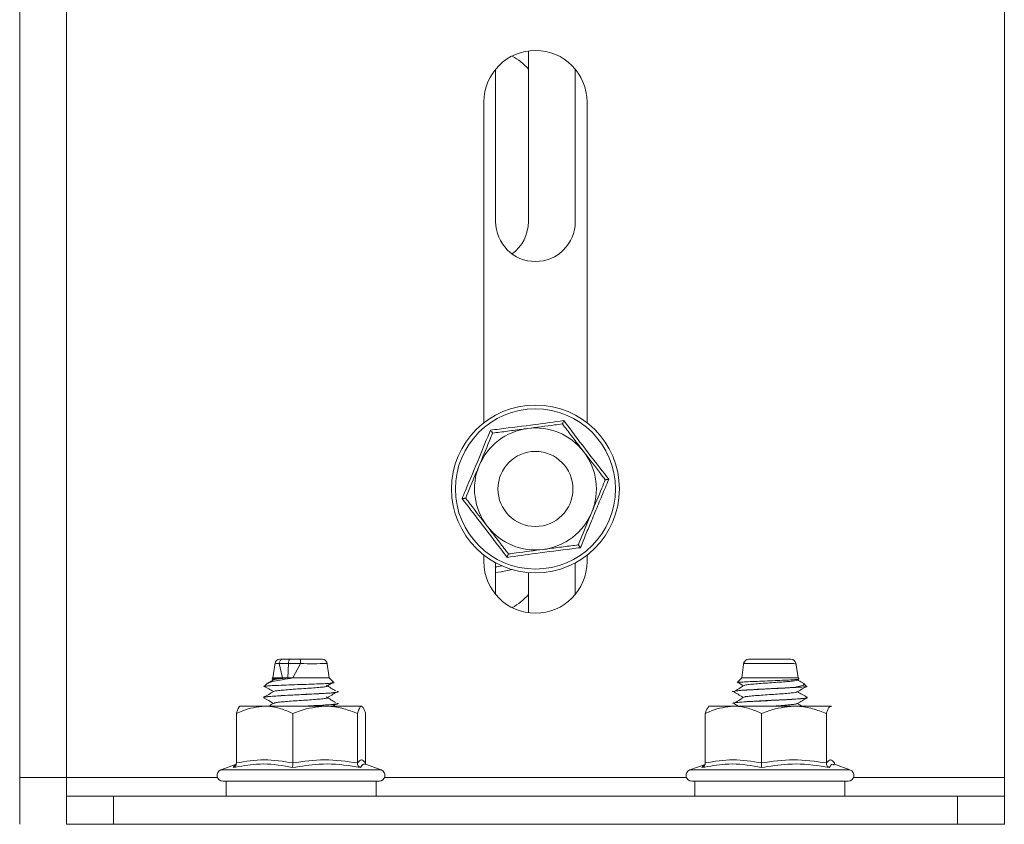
# Model space of a CAD drawing. Header units: millimetres. Extents: x 15 to 1486, y -3131 to -190.
# Tile 56 of 83: x 15 to 120, y -1391 to -1305. Entities that reach past the tile are written whole.
import ezdxf

# ---------------------------------------------------------------- set-up
doc = ezdxf.new("R2010")
doc.units = ezdxf.units.MM

msp = doc.modelspace()

# ---------------------------------------------------------------- linework, layer by layer
at = {"color": 7, "linetype": 'Continuous', "lineweight": 15}
for p, q in [((15.45, -1385.68), (15.45, -1295.68)), ((20.45, -1385.68), (20.45, -1295.68)), ((120.45, -1385.68), (120.45, -1295.68)), ((69.7, -1308.23), (69.7, -1326.43)), ((66.2, -1310.19), (66.2, -1326.43)), ((74.7, -1326.43), (74.7, -1310.19)), ((64.95, -1313.68), (64.95, -1347.87)), ((75.95, -1347.87), (75.95, -1313.68)), ((64.95, -1361.99), (64.95, -1362.68)), ((66.2, -1362.81), (66.2, -1366.17)), ((74.7, -1366.17), (74.7, -1362.81)), ((75.95, -1362.68), (75.95, -1361.99)), ((69.7, -1363.85), (69.7, -1368.13)), ((48.45, -1375.08), (48.21, -1373.36)), ((92.68, -1373.36), (92.45, -1375.08)), ((42.69, -1373.47), (42.45, -1375.08)), ((43.46, -1375.08), (43.11, -1373.55)), ((43.11, -1373.55), (43.11, -1373.55)), ((44.03, -1375.08), (44.1, -1373.54)), ((44.1, -1373.54), (44.1, -1373.54)), ((45.4, -1373.55), (44.59, -1375.08)), ((45.41, -1373.55), (45.4, -1373.55)), ((98.45, -1375.08), (98.2, -1373.47)), ((42.45, -1375.08), (42.36, -1375.17)), ((42.36, -1375.21), (42.5, -1375.29)), ((43.46, -1375.08), (42.45, -1375.08)), ((48.45, -1375.08), (44.59, -1375.08)), ((48.95, -1375.58), (48.45, -1375.08)), ((92.45, -1375.08), (91.95, -1375.58)), ((98.45, -1375.08), (92.45, -1375.08)), ((98.36, -1375.31), (98.53, -1375.21)), ((98.53, -1375.17), (98.45, -1375.08)), ((41.87, -1375.65), (41.57, -1375.95)), ((48.32, -1375.88), (48.83, -1375.58)), ((49.45, -1376.55), (49.45, -1376.54)), ((91.45, -1376.54), (91.45, -1376.55)), ((92.07, -1375.58), (92.57, -1375.88)), ((98.24, -1376.08), (98.09, -1376.08)), ((99.32, -1375.95), (99.02, -1375.65)), ((41.45, -1377.16), (41.45, -1377.17)), ((99.45, -1377.17), (99.45, -1377.16)), ((38.95, -1378.08), (38.9, -1378.12)), ((41.56, -1378.08), (38.95, -1378.08)), ((48.02, -1378.08), (41.56, -1378.08)), ((51.9, -1378.08), (48.02, -1378.08)), ((49.45, -1377.8), (49.45, -1377.79)), ((88.95, -1378.08), (88.9, -1378.12)), ((91.56, -1378.08), (88.95, -1378.08)), ((91.45, -1377.79), (91.45, -1377.8)), ((98.02, -1378.08), (91.56, -1378.08)), ((101.9, -1378.08), (98.02, -1378.08)), ((101.99, -1378.12), (101.95, -1378.08)), ((38.55, -1384.14), (38.55, -1378.88)), ((44.57, -1384.14), (44.57, -1378.88)), ((51.47, -1384.14), (51.47, -1378.88)), ((52.34, -1384.14), (52.34, -1378.88)), ((88.55, -1384.14), (88.55, -1378.88)), ((94.57, -1384.14), (94.57, -1378.88)), ((101.47, -1384.14), (101.47, -1378.88)), ((38.55, -1384.28), (36.9, -1384.88)), ((53.99, -1384.88), (52.32, -1384.27)), ((52.36, -1384.29), (52.34, -1384.14)), ((88.53, -1384.29), (86.9, -1384.88)), ((102.34, -1384.14), (102.37, -1384.3)), ((103.99, -1384.88), (102.35, -1384.28)), ((15.45, -1390.68), (15.45, -1385.68)), ((20.45, -1387.68), (20.45, -1385.68)), ((120.45, -1387.68), (120.45, -1385.68)), ((37.12, -1386.08), (53.78, -1386.08)), ((37.45, -1386.08), (37.45, -1387.68)), ((53.45, -1387.68), (53.45, -1386.08)), ((87.12, -1386.08), (103.72, -1386.08)), ((87.45, -1386.08), (87.45, -1387.68)), ((103.45, -1387.68), (103.45, -1386.08)), ((103.72, -1386.08), (103.78, -1386.08)), ((20.45, -1390.68), (20.45, -1387.68)), ((20.45, -1387.68), (25.45, -1387.68)), ((25.45, -1387.68), (25.45, -1390.68)), ((115.45, -1387.68), (25.45, -1387.68)), ((115.45, -1390.68), (115.45, -1387.68)), ((115.45, -1387.68), (120.45, -1387.68)), ((120.45, -1387.68), (120.45, -1390.68)), ((25.45, -1390.68), (20.45, -1390.68)), ((115.45, -1390.68), (25.45, -1390.68)), ((120.45, -1390.68), (115.45, -1390.68))]:
    msp.add_line(p, q, dxfattribs=at)
at = {"color": 8, "linetype": 'Continuous', "lineweight": 15}
for p, q in [((36.9, -1384.88), (53.99, -1384.88)), ((86.9, -1384.88), (103.93, -1384.88)), ((103.93, -1384.88), (103.99, -1384.88)), ((15.45, -1385.68), (20.45, -1385.68)), ((36.54, -1385.68), (20.45, -1385.68)), ((86.54, -1385.68), (54.36, -1385.68)), ((120.45, -1385.68), (104.36, -1385.68))]:
    msp.add_line(p, q, dxfattribs=at)
at = {"color": 8, "linetype": 'Continuous', "lineweight": 15, "flags": 128}
msp.add_lwpolyline([(66.88, -1363.14), (66.32, -1363.22), (66.2, -1363.23)], dxfattribs=at)
at = {"color": 7, "linetype": 'Continuous', "lineweight": 15, "flags": 128}
msp.add_lwpolyline([(66.2, -1363.85), (66.8, -1363.78), (67.95, -1363.52)], dxfattribs=at)
at = {"color": 7, "linetype": 'Continuous', "lineweight": 15}
for radius in [8.95, 8.54, 4]:
    msp.add_circle((70.45, -1354.93), radius, dxfattribs=at)
for centre, radius, start, end in [((70.45, -1313.68), 5.5, 0, 180), ((65.45, -1313.68), 5.5, 39.4006, 62.9643), ((70.45, -1326.43), 4.25, 180, 0), ((65.45, -1326.43), 4.25, 306.0319, 360), ((70.45, -1354.93), 6.5, 97.4773, 157.4773), ((70.45, -1354.93), 6.5, 37.4773, 97.4773), ((70.45, -1354.93), 6.5, 337.4773, 37.4773), ((70.45, -1354.93), 6.5, 157.4773, 217.4773), ((70.45, -1354.93), 6.5, 277.4773, 337.4773), ((70.45, -1354.93), 6.5, 217.4773, 277.4773), ((70.45, -1362.68), 5.5, 180, 0), ((65.45, -1362.68), 5.5, 297.0357, 320.5994), ((43.19, -1373.58), 0.5, 89.9891, 176.568), ((47.73, -1373.58), 0.5, 5.7815, 90.0266), ((93.17, -1373.58), 0.5, 89.9734, 173.937), ((97.7, -1373.58), 0.5, 3.2309, 90.0109), ((37.12, -1385.46), 0.619, 110, 270), ((53.78, -1385.46), 0.619, 270, 70), ((87.12, -1385.46), 0.619, 110, 270), ((103.78, -1385.46), 0.619, 270, 70)]:
    msp.add_arc(centre, radius, start, end, dxfattribs=at)
at = {"color": 8, "linetype": 'Continuous', "lineweight": 15}
msp.add_arc((46.55, -1307.76), 65.8, 269.0023, 271.4218, dxfattribs=at)
at = {"color": 7, "linetype": 'Continuous', "lineweight": 15}
for points, knots in [([(65.64, -1348.66), (65.96, -1348.63), (67.53, -1348.43), (70.17, -1348.1), (72.45, -1347.78), (73.47, -1347.64)], [0, 0, 0, 0, 0.120964, 0.606826, 1, 1, 1, 1]), ([(69.6, -1348.49), (70.58, -1348.36), (71.86, -1348.19), (73.05, -1348.03), (73.32, -1348)], [0, 0, 0, 0, 0.769007, 1, 1, 1, 1]), ([(73.32, -1348), (73.32, -1347.99), (73.33, -1347.98), (73.36, -1347.9), (73.41, -1347.79), (73.45, -1347.69), (73.47, -1347.64), (73.47, -1347.64)], [0, 0, 0, 0, 0.236168, 0.471367, 0.732415, 0.993147, 1, 1, 1, 1]), ([(73.32, -1348), (73.64, -1348.41), (74.29, -1349.26), (75.07, -1350.28), (75.51, -1350.85), (75.61, -1350.98)], [0, 0, 0, 0, 0.434794, 0.879848, 1, 1, 1, 1]), ([(73.47, -1347.64), (73.66, -1347.89), (74.61, -1349.15), (76.22, -1351.28), (77.64, -1353.09), (78.28, -1353.9)], [0, 0, 0, 0, 0.120964, 0.606826, 1, 1, 1, 1]), ([(62.62, -1355.96), (62.74, -1355.67), (63.36, -1354.21), (64.39, -1351.75), (65.26, -1349.62), (65.64, -1348.66)], [0, 0, 0, 0, 0.120964, 0.606826, 1, 1, 1, 1]), ([(65.88, -1348.97), (65.76, -1349.27), (65.3, -1350.38), (64.81, -1351.57), (64.44, -1352.44)], [0, 0, 0, 0, 0.263898, 1, 1, 1, 1]), ([(65.88, -1348.97), (65.88, -1348.97), (65.87, -1348.96), (65.82, -1348.89), (65.74, -1348.79), (65.68, -1348.71), (65.64, -1348.67), (65.64, -1348.66)], [0, 0, 0, 0, 0.236168, 0.471367, 0.732415, 0.993147, 1, 1, 1, 1]), ([(65.88, -1348.97), (66.4, -1348.91), (67.46, -1348.77), (68.73, -1348.6), (69.45, -1348.51), (69.6, -1348.49)], [0, 0, 0, 0, 0.4347938, 0.8798477, 1, 1, 1, 1]), ([(75.61, -1350.98), (76.21, -1351.76), (76.99, -1352.78), (77.72, -1353.73), (77.89, -1353.95)], [0, 0, 0, 0, 0.769007, 1, 1, 1, 1]), ([(64.44, -1352.44), (64.38, -1352.59), (63.92, -1353.69), (63.44, -1354.86), (63.04, -1355.83), (63.01, -1355.91)], [0, 0, 0, 0, 0.127944, 0.927356, 1, 1, 1, 1]), ([(78.28, -1353.9), (78.15, -1354.19), (77.78, -1355.06), (77.16, -1356.54), (76.47, -1358.21), (75.83, -1359.77), (75.44, -1360.72), (75.25, -1361.2)], [0, 0, 0, 0, 0.120864, 0.362778, 0.606919, 0.802959, 1, 1, 1, 1]), ([(77.89, -1353.95), (77.77, -1354.25), (77.31, -1355.36), (76.81, -1356.54), (76.45, -1357.42)], [0, 0, 0, 0, 0.2638982, 1, 1, 1, 1]), ([(78.28, -1353.9), (78.27, -1353.9), (78.22, -1353.91), (78.11, -1353.92), (77.99, -1353.94), (77.91, -1353.95), (77.89, -1353.95), (77.89, -1353.95)], [0, 0, 0, 0, 0.006853, 0.267585, 0.528633, 0.763832, 1, 1, 1, 1]), ([(63.01, -1355.91), (63, -1355.91), (62.99, -1355.91), (62.9, -1355.92), (62.78, -1355.94), (62.68, -1355.95), (62.62, -1355.96), (62.62, -1355.96)], [0, 0, 0, 0, 0.236168, 0.471367, 0.732415, 0.993147, 1, 1, 1, 1]), ([(67.42, -1362.22), (67.23, -1361.97), (66.28, -1360.71), (64.67, -1358.59), (63.25, -1356.77), (62.62, -1355.96)], [0, 0, 0, 0, 0.120964, 0.606826, 1, 1, 1, 1]), ([(65.29, -1358.89), (64.69, -1358.1), (63.9, -1357.08), (63.17, -1356.13), (63.01, -1355.91)], [0, 0, 0, 0, 0.7690072, 1, 1, 1, 1]), ([(76.45, -1357.42), (76.39, -1357.57), (75.93, -1358.67), (75.45, -1359.84), (75.05, -1360.81), (75.01, -1360.89)], [0, 0, 0, 0, 0.127944, 0.927356, 1, 1, 1, 1]), ([(67.57, -1361.86), (67.25, -1361.45), (66.6, -1360.6), (65.82, -1359.58), (65.38, -1359.01), (65.29, -1358.89)], [0, 0, 0, 0, 0.4347938, 0.8798477, 1, 1, 1, 1]), ([(75.25, -1361.2), (74.94, -1361.23), (73.37, -1361.43), (70.72, -1361.76), (68.44, -1362.08), (67.42, -1362.22)], [0, 0, 0, 0, 0.120964, 0.606826, 1, 1, 1, 1]), ([(71.29, -1361.38), (70.31, -1361.5), (69.04, -1361.67), (67.85, -1361.83), (67.57, -1361.86)], [0, 0, 0, 0, 0.769007, 1, 1, 1, 1]), ([(75.01, -1360.89), (74.49, -1360.96), (73.44, -1361.09), (72.17, -1361.26), (71.45, -1361.36), (71.29, -1361.38)], [0, 0, 0, 0, 0.4347938, 0.8798477, 1, 1, 1, 1]), ([(75.25, -1361.2), (75.25, -1361.2), (75.22, -1361.15), (75.15, -1361.07), (75.08, -1360.97), (75.02, -1360.9), (75.02, -1360.89), (75.01, -1360.89)], [0, 0, 0, 0, 0.006853, 0.267585, 0.528633, 0.763832, 1, 1, 1, 1]), ([(67.42, -1362.22), (67.42, -1362.22), (67.44, -1362.17), (67.49, -1362.07), (67.53, -1361.96), (67.57, -1361.88), (67.57, -1361.87), (67.57, -1361.86)], [0, 0, 0, 0, 0.006853, 0.267585, 0.528633, 0.763832, 1, 1, 1, 1]), ([(43.11, -1373.55), (43.12, -1373.49), (43.14, -1373.38), (43.22, -1373.24), (43.33, -1373.13), (43.44, -1373.09), (43.51, -1373.08), (43.53, -1373.08), (43.54, -1373.08)], [0, 0, 0, 0, 0.224081, 0.448163, 0.672252, 0.896356, 0.961106, 1, 1, 1, 1]), ([(43.25, -1373.08), (43.25, -1373.08), (43.27, -1373.08), (43.43, -1373.08), (43.54, -1373.08)], [0, 0, 0, 0, 0.280998, 1, 1, 1, 1]), ([(43.54, -1373.08), (43.62, -1373.08), (43.77, -1373.08), (44.03, -1373.08), (44.22, -1373.08), (44.32, -1373.08), (44.34, -1373.08)], [0, 0, 0, 0, 0.401298, 0.674876, 0.948413, 1, 1, 1, 1]), ([(44.34, -1373.08), (44.33, -1373.08), (44.32, -1373.08), (44.29, -1373.09), (44.23, -1373.13), (44.16, -1373.23), (44.11, -1373.37), (44.1, -1373.48), (44.1, -1373.54)], [0, 0, 0, 0, 0.038783, 0.090414, 0.317828, 0.545224, 0.772612, 1, 1, 1, 1]), ([(44.34, -1373.08), (44.42, -1373.08), (44.62, -1373.08), (44.95, -1373.08), (45.22, -1373.08), (45.37, -1373.08), (45.4, -1373.08)], [0, 0, 0, 0, 0.261201, 0.600248, 0.914316, 1, 1, 1, 1]), ([(45.4, -1373.55), (45.4, -1373.49), (45.4, -1373.38), (45.4, -1373.24), (45.4, -1373.13), (45.4, -1373.09), (45.4, -1373.08), (45.4, -1373.08), (45.4, -1373.08)], [0, 0, 0, 0, 0.224163, 0.448327, 0.672497, 0.896683, 0.960779, 1, 1, 1, 1]), ([(45.4, -1373.08), (45.55, -1373.08), (45.96, -1373.08), (46.48, -1373.08), (47.01, -1373.08), (47.43, -1373.08), (47.71, -1373.08), (47.7, -1373.08), (47.69, -1373.08)], [0, 0, 0, 0, 0.1247517, 0.3393972, 0.4455434, 0.6601237, 0.875661, 1, 1, 1, 1]), ([(93.2, -1373.08), (93.19, -1373.08), (93.17, -1373.08), (93.4, -1373.08), (93.82, -1373.08), (94.38, -1373.08), (95.03, -1373.08), (95.8, -1373.08), (96.52, -1373.08), (97.14, -1373.08), (97.54, -1373.08), (97.73, -1373.08), (97.69, -1373.08), (97.68, -1373.08)], [0, 0, 0, 0, 0.045992, 0.154081, 0.260684, 0.335074, 0.441137, 0.54721, 0.653188, 0.760069, 0.868475, 0.978213, 1, 1, 1, 1]), ([(44.1, -1373.54), (44.1, -1373.54), (44.08, -1373.54), (43.95, -1373.53), (43.72, -1373.53), (43.4, -1373.54), (43.21, -1373.55), (43.11, -1373.55), (43.11, -1373.55)], [0, 0, 0, 0, 0.000044, 0.046811, 0.322942, 0.600138, 0.999956, 1, 1, 1, 1]), ([(43.11, -1373.55), (43.11, -1373.55), (43.11, -1373.55), (43.11, -1373.55), (43.11, -1373.55)], [0, 0, 0, 0, 0.688281, 1, 1, 1, 1]), ([(45.4, -1373.55), (45.4, -1373.55), (45.37, -1373.55), (45.19, -1373.54), (44.85, -1373.54), (44.45, -1373.53), (44.2, -1373.53), (44.1, -1373.54), (44.1, -1373.54)], [0, 0, 0, 0, 0.0000441, 0.0804828, 0.3984266, 0.7415974, 0.9999559, 1, 1, 1, 1]), ([(45.4, -1373.55), (45.4, -1373.55), (45.4, -1373.55), (45.4, -1373.55), (45.4, -1373.55)], [0, 0, 0, 0, 0.689924, 1, 1, 1, 1]), ([(41.9, -1375.68), (41.92, -1375.65), (41.98, -1375.57), (42.53, -1375.43), (43.43, -1375.26), (44.2, -1375.14), (44.59, -1375.08)], [0, 0, 0, 0, 0.157537, 0.448185, 0.714699, 1, 1, 1, 1]), ([(42.55, -1375.26), (42.37, -1375.37), (42.17, -1375.48), (41.97, -1375.6), (41.95, -1375.61)], [0, 0, 0, 0, 0.9051104, 1, 1, 1, 1]), ([(43.46, -1375.08), (43.22, -1375.1), (42.73, -1375.12), (42.36, -1375.16), (42.36, -1375.19), (42.37, -1375.2)], [0, 0, 0, 0, 0.352649, 0.705279, 1, 1, 1, 1]), ([(44.03, -1375.08), (43.78, -1375.1), (43.29, -1375.14), (42.81, -1375.2), (42.56, -1375.24), (42.56, -1375.26), (42.56, -1375.27)], [0, 0, 0, 0, 0.321463, 0.649849, 0.970962, 1, 1, 1, 1]), ([(43.46, -1375.08), (43.55, -1375.08), (43.68, -1375.08), (43.88, -1375.08), (43.98, -1375.08), (44.03, -1375.08)], [0, 0, 0, 0, 0.4969824, 0.7481073, 1, 1, 1, 1]), ([(44.03, -1375.08), (44.12, -1375.08), (44.25, -1375.08), (44.44, -1375.08), (44.54, -1375.08), (44.59, -1375.08)], [0, 0, 0, 0, 0.497083, 0.748183, 1, 1, 1, 1]), ([(98.51, -1375.19), (98.53, -1375.19), (98.58, -1375.21), (98.29, -1375.25), (97.68, -1375.29), (96.79, -1375.33), (95.73, -1375.37), (94.61, -1375.42), (93.55, -1375.46), (92.7, -1375.5), (92.18, -1375.54), (92.1, -1375.55), (92.08, -1375.56)], [0, 0, 0, 0, 0.050038, 0.158463, 0.266813, 0.378205, 0.490035, 0.603556, 0.718841, 0.83454, 0.953259, 1, 1, 1, 1]), ([(98.34, -1375.31), (98.34, -1375.32), (98.35, -1375.34), (98.11, -1375.38), (97.62, -1375.44), (96.91, -1375.5), (96.07, -1375.56), (95.18, -1375.62), (94.31, -1375.68), (93.55, -1375.74), (93.02, -1375.79), (92.85, -1375.83), (92.79, -1375.84)], [0, 0, 0, 0, 0.015322, 0.13113, 0.245128, 0.361656, 0.476009, 0.591369, 0.707599, 0.82139, 0.937758, 1, 1, 1, 1]), ([(98.94, -1375.61), (98.92, -1375.6), (98.74, -1375.49), (98.56, -1375.39), (98.39, -1375.29)], [0, 0, 0, 0, 0.1028097, 1, 1, 1, 1]), ([(41.5, -1377.19), (41.48, -1377.18), (41.38, -1377.16), (41.57, -1377.12), (42.01, -1377.06), (42.77, -1377), (43.79, -1376.94), (44.86, -1376.89), (46.01, -1376.83), (47.15, -1376.77), (48.16, -1376.71), (48.89, -1376.66), (49.36, -1376.6), (49.4, -1376.57), (49.43, -1376.55)], [0, 0, 0, 0, 0.023751, 0.111212, 0.187367, 0.299834, 0.375415, 0.466981, 0.556012, 0.640485, 0.74208, 0.831753, 0.912201, 1, 1, 1, 1]), ([(49.32, -1376.54), (49.36, -1376.55), (49.45, -1376.59), (48.74, -1376.66), (47.45, -1376.75), (45.66, -1376.84), (43.69, -1376.94), (42.16, -1377.04), (41.41, -1377.1), (41.5, -1377.14), (41.51, -1377.14)], [0, 0, 0, 0, 0.0676531, 0.2083139, 0.3508776, 0.4912123, 0.6586457, 0.8244064, 0.9861869, 1, 1, 1, 1]), ([(41.46, -1375.94), (41.64, -1376.04), (41.99, -1376.24), (42.33, -1376.44), (42.5, -1376.54)], [0, 0, 0, 0, 0.517951, 1, 1, 1, 1]), ([(42.55, -1376.51), (42.37, -1376.62), (42.01, -1376.83), (41.65, -1377.04), (41.47, -1377.14)], [0, 0, 0, 0, 0.499663, 1, 1, 1, 1]), ([(48.95, -1375.58), (48.95, -1375.58), (49.03, -1375.6), (48.82, -1375.63), (48.31, -1375.67), (47.42, -1375.71), (46.3, -1375.75), (45.05, -1375.79), (43.83, -1375.84), (42.75, -1375.88), (41.96, -1375.92), (41.55, -1375.96), (41.58, -1375.98), (41.6, -1375.99)], [0, 0, 0, 0, 0.0024377, 0.101365, 0.2008974, 0.3015752, 0.4039195, 0.5063886, 0.6115304, 0.7166302, 0.8237325, 0.9316606, 1, 1, 1, 1]), ([(48.3, -1375.88), (48.33, -1375.89), (48.42, -1375.93), (48.24, -1375.99), (47.83, -1376.04), (47.19, -1376.11), (46.39, -1376.17), (45.51, -1376.22), (44.62, -1376.29), (43.8, -1376.35), (43.14, -1376.41), (42.69, -1376.46), (42.6, -1376.5), (42.56, -1376.52)], [0, 0, 0, 0, 0.069664, 0.165248, 0.258691, 0.353908, 0.448838, 0.542467, 0.638104, 0.731839, 0.826634, 0.921946, 1, 1, 1, 1]), ([(49.14, -1376.46), (48.97, -1376.36), (48.63, -1376.15), (48.3, -1375.94), (48.13, -1375.84)], [0, 0, 0, 0, 0.500051, 1, 1, 1, 1]), ([(48.32, -1377.13), (48.5, -1377.03), (48.85, -1376.82), (49.19, -1376.61), (49.37, -1376.51)], [0, 0, 0, 0, 0.499951, 1, 1, 1, 1]), ([(91.47, -1376.55), (91.46, -1376.54), (91.4, -1376.52), (91.63, -1376.48), (92.13, -1376.42), (92.93, -1376.37), (93.97, -1376.31), (95.13, -1376.25), (96.3, -1376.19), (97.36, -1376.14), (97.93, -1376.1), (98.24, -1376.08)], [0, 0, 0, 0, 0.0163641, 0.1387836, 0.2606087, 0.3907049, 0.5023562, 0.6421795, 0.7656462, 0.8741059, 1, 1, 1, 1]), ([(91.53, -1376.51), (91.7, -1376.61), (92.05, -1376.82), (92.4, -1377.03), (92.57, -1377.13)], [0, 0, 0, 0, 0.500049, 1, 1, 1, 1]), ([(92.76, -1375.84), (92.59, -1375.94), (92.26, -1376.15), (91.92, -1376.36), (91.76, -1376.46)], [0, 0, 0, 0, 0.499949, 1, 1, 1, 1]), ([(98.09, -1376.08), (97.88, -1376.09), (97.23, -1376.14), (95.83, -1376.2), (94.11, -1376.29), (92.57, -1376.37), (92.07, -1376.43), (91.83, -1376.46)], [0, 0, 0, 0, 0.105472, 0.330374, 0.559052, 0.783812, 1, 1, 1, 1]), ([(98.09, -1376.08), (98.35, -1376.03), (98.88, -1375.92), (99.15, -1375.79), (99.03, -1375.7), (98.99, -1375.68)], [0, 0, 0, 0, 0.4091579, 0.8262009, 1, 1, 1, 1]), ([(99.29, -1375.98), (99.31, -1375.99), (99.34, -1376.01), (98.96, -1376.04), (98.46, -1376.07), (98.24, -1376.08)], [0, 0, 0, 0, 0.247381, 0.665465, 1, 1, 1, 1]), ([(98.36, -1376.56), (98.54, -1376.46), (98.9, -1376.25), (99.26, -1376.04), (99.44, -1375.94)], [0, 0, 0, 0, 0.499672, 1, 1, 1, 1]), ([(99.43, -1377.14), (99.25, -1377.04), (98.9, -1376.84), (98.56, -1376.64), (98.39, -1376.54)], [0, 0, 0, 0, 0.52256, 1, 1, 1, 1]), ([(41.46, -1377.19), (41.64, -1377.29), (41.99, -1377.49), (42.33, -1377.69), (42.5, -1377.79)], [0, 0, 0, 0, 0.5179508, 1, 1, 1, 1]), ([(48.32, -1377.13), (48.35, -1377.15), (48.41, -1377.19), (48.16, -1377.25), (47.67, -1377.31), (46.99, -1377.37), (46.16, -1377.43), (45.26, -1377.49), (44.39, -1377.55), (43.6, -1377.61), (43, -1377.67), (42.64, -1377.72), (42.59, -1377.76), (42.58, -1377.77)], [0, 0, 0, 0, 0.094872, 0.190265, 0.28386, 0.379602, 0.47387, 0.568413, 0.664079, 0.757622, 0.853156, 0.948008, 1, 1, 1, 1]), ([(49.14, -1377.71), (48.97, -1377.61), (48.63, -1377.4), (48.3, -1377.19), (48.13, -1377.09)], [0, 0, 0, 0, 0.500051, 1, 1, 1, 1]), ([(91.48, -1377.8), (91.48, -1377.78), (91.49, -1377.76), (91.61, -1377.74), (91.66, -1377.73), (91.68, -1377.73), (91.68, -1377.73), (91.68, -1377.73), (91.68, -1377.73), (91.68, -1377.73), (91.68, -1377.73), (91.68, -1377.73), (91.68, -1377.73), (91.68, -1377.73), (91.68, -1377.73), (91.69, -1377.73), (91.73, -1377.72), (91.97, -1377.69), (92.57, -1377.64), (93.54, -1377.58), (94.63, -1377.53), (95.76, -1377.47), (96.7, -1377.42), (97.38, -1377.39), (98.08, -1377.34), (98.67, -1377.3), (99.02, -1377.27), (99.34, -1377.23), (99.4, -1377.2), (99.45, -1377.17)], [0, 0, 0, 0, 0.072203, 0.0950263, 0.1064395, 0.109293, 0.1096496, 0.1097388, 0.1097611, 0.1097722, 0.1097741, 0.1097753, 0.1097852, 0.109825, 0.1099885, 0.1103355, 0.1119904, 0.1406014, 0.2600511, 0.349388, 0.4216794, 0.5367252, 0.6141999, 0.6508927, 0.7131923, 0.8129619, 0.8558881, 0.8838621, 1, 1, 1, 1]), ([(92.76, -1377.09), (92.59, -1377.19), (92.26, -1377.4), (91.92, -1377.61), (91.76, -1377.71)], [0, 0, 0, 0, 0.499949, 1, 1, 1, 1]), ([(99.35, -1377.16), (99.34, -1377.19), (99.32, -1377.24), (98.41, -1377.31), (97.22, -1377.39), (95.83, -1377.45), (94.11, -1377.54), (92.57, -1377.62), (92.07, -1377.68), (91.83, -1377.71)], [0, 0, 0, 0, 0.130048, 0.3088321, 0.3817308, 0.5371758, 0.6952308, 0.8505777, 1, 1, 1, 1]), ([(98.32, -1376.56), (98.32, -1376.57), (98.3, -1376.6), (98, -1376.65), (97.45, -1376.71), (96.7, -1376.77), (95.83, -1376.83), (94.94, -1376.89), (94.08, -1376.95), (93.37, -1377.01), (92.92, -1377.06), (92.81, -1377.08), (92.79, -1377.09)], [0, 0, 0, 0, 0.047698, 0.162563, 0.277397, 0.393837, 0.507666, 0.623801, 0.739347, 0.853557, 0.970105, 1, 1, 1, 1]), ([(98.36, -1377.81), (98.54, -1377.71), (98.9, -1377.5), (99.26, -1377.29), (99.44, -1377.19)], [0, 0, 0, 0, 0.499672, 1, 1, 1, 1]), ([(41.56, -1378.08), (40.77, -1378.18), (39.74, -1378.31), (38.78, -1378.77), (38.55, -1378.88)], [0, 0, 0, 0, 0.769007, 1, 1, 1, 1]), ([(38.99, -1378.08), (38.97, -1378.08), (38.83, -1378.11), (38.69, -1378.44), (38.56, -1378.85), (38.55, -1378.88)], [0, 0, 0, 0, 0.127944, 0.9273558, 1, 1, 1, 1]), ([(44.57, -1378.88), (44.15, -1378.69), (43.3, -1378.3), (42.27, -1378.1), (41.69, -1378.08), (41.56, -1378.08)], [0, 0, 0, 0, 0.434794, 0.879848, 1, 1, 1, 1]), ([(42.55, -1377.76), (42.37, -1377.87), (42.19, -1377.97), (42, -1378.08), (42, -1378.08)], [0, 0, 0, 0, 0.993102, 1, 1, 1, 1]), ([(48.02, -1378.08), (47.11, -1378.18), (45.93, -1378.31), (44.83, -1378.77), (44.57, -1378.88)], [0, 0, 0, 0, 0.769007, 1, 1, 1, 1]), ([(49.32, -1377.79), (49.36, -1377.8), (49.45, -1377.84), (48.73, -1377.91), (47.47, -1378), (46.36, -1378.05), (45.81, -1378.08)], [0, 0, 0, 0, 0.139075, 0.428233, 0.721302, 1, 1, 1, 1]), ([(46.02, -1378.08), (46.28, -1378.07), (46.84, -1378.04), (47.77, -1377.99), (48.59, -1377.93), (49.08, -1377.89), (49.33, -1377.85), (49.46, -1377.82), (49.42, -1377.8), (49.41, -1377.8)], [0, 0, 0, 0, 0.1379855, 0.2961073, 0.5494062, 0.7139939, 0.7983209, 0.9445407, 1, 1, 1, 1]), ([(51.47, -1378.88), (50.98, -1378.69), (50, -1378.3), (48.83, -1378.1), (48.16, -1378.08), (48.02, -1378.08)], [0, 0, 0, 0, 0.434794, 0.879848, 1, 1, 1, 1]), ([(48.83, -1378.08), (48.83, -1378.08), (49.01, -1377.97), (49.19, -1377.86), (49.37, -1377.76)], [0, 0, 0, 0, 0.037364, 1, 1, 1, 1]), ([(51.9, -1378.08), (51.88, -1378.08), (51.75, -1378.11), (51.6, -1378.44), (51.48, -1378.85), (51.47, -1378.88)], [0, 0, 0, 0, 0.127944, 0.927356, 1, 1, 1, 1]), ([(52.34, -1378.88), (52.3, -1378.76), (52.16, -1378.3), (52.01, -1378.17), (51.9, -1378.08)], [0, 0, 0, 0, 0.263898, 1, 1, 1, 1]), ([(91.56, -1378.08), (90.77, -1378.18), (89.74, -1378.31), (88.78, -1378.77), (88.55, -1378.88)], [0, 0, 0, 0, 0.769007, 1, 1, 1, 1]), ([(88.55, -1378.88), (88.59, -1378.76), (88.7, -1378.38), (88.82, -1378.27), (88.91, -1378.2)], [0, 0, 0, 0, 0.327497, 1, 1, 1, 1]), ([(91.53, -1377.76), (91.7, -1377.86), (91.88, -1377.97), (92.06, -1378.08), (92.07, -1378.08)], [0, 0, 0, 0, 0.962636, 1, 1, 1, 1]), ([(94.57, -1378.88), (94.15, -1378.69), (93.3, -1378.3), (92.27, -1378.1), (91.69, -1378.08), (91.56, -1378.08)], [0, 0, 0, 0, 0.434794, 0.879848, 1, 1, 1, 1]), ([(98.02, -1378.08), (97.11, -1378.18), (95.93, -1378.31), (94.83, -1378.77), (94.57, -1378.88)], [0, 0, 0, 0, 0.7690072, 1, 1, 1, 1]), ([(98.33, -1377.81), (98.31, -1377.83), (98.26, -1377.86), (97.87, -1377.91), (97.26, -1377.97), (96.53, -1378.03), (96.01, -1378.07), (95.79, -1378.08)], [0, 0, 0, 0, 0.155992, 0.378036, 0.603536, 0.829328, 1, 1, 1, 1]), ([(101.47, -1378.88), (100.98, -1378.69), (100, -1378.3), (98.83, -1378.1), (98.16, -1378.08), (98.02, -1378.08)], [0, 0, 0, 0, 0.434794, 0.879848, 1, 1, 1, 1]), ([(98.89, -1378.08), (98.89, -1378.08), (98.72, -1377.98), (98.56, -1377.89), (98.39, -1377.79)], [0, 0, 0, 0, 0.007535, 1, 1, 1, 1]), ([(101.47, -1378.88), (101.5, -1378.76), (101.64, -1378.3), (101.79, -1378.17), (101.9, -1378.08)], [0, 0, 0, 0, 0.263898, 1, 1, 1, 1]), ([(101.9, -1378.08), (101.92, -1378.08), (101.95, -1378.07), (101.98, -1378.13), (101.99, -1378.15)], [0, 0, 0, 0, 0.6473309, 1, 1, 1, 1]), ([(38.55, -1384.14), (39.54, -1383.97), (41.55, -1383.63), (43.55, -1383.97), (44.57, -1384.14)], [0, 0, 0, 0, 0.49217, 1, 1, 1, 1]), ([(44.57, -1384.14), (45.7, -1383.97), (48, -1383.63), (50.3, -1383.97), (51.47, -1384.14)], [0, 0, 0, 0, 0.49217, 1, 1, 1, 1]), ([(51.47, -1384.14), (51.61, -1383.97), (51.9, -1383.63), (52.19, -1383.97), (52.34, -1384.14)], [0, 0, 0, 0, 0.49217, 1, 1, 1, 1]), ([(88.55, -1384.14), (89.54, -1383.97), (91.55, -1383.63), (93.55, -1383.97), (94.57, -1384.14)], [0, 0, 0, 0, 0.49217, 1, 1, 1, 1]), ([(94.57, -1384.14), (95.7, -1383.97), (98, -1383.63), (100.3, -1383.97), (101.47, -1384.14)], [0, 0, 0, 0, 0.49217, 1, 1, 1, 1]), ([(101.47, -1384.14), (101.61, -1383.97), (101.9, -1383.63), (102.19, -1383.97), (102.34, -1384.14)], [0, 0, 0, 0, 0.4921704, 1, 1, 1, 1]), ([(38.55, -1384.14), (38.55, -1384.2), (38.54, -1384.3), (38.46, -1384.45), (38.35, -1384.57), (38.25, -1384.62), (38.2, -1384.64), (38.2, -1384.64)], [0, 0, 0, 0, 0.236168, 0.471367, 0.732415, 0.993147, 1, 1, 1, 1]), ([(44.53, -1384.64), (44.28, -1384.59), (43.02, -1384.31), (40.89, -1384.13), (39.03, -1384.49), (38.2, -1384.64)], [0, 0, 0, 0, 0.120964, 0.606826, 1, 1, 1, 1]), ([(44.53, -1384.64), (44.53, -1384.64), (44.53, -1384.62), (44.55, -1384.57), (44.56, -1384.45), (44.57, -1384.3), (44.57, -1384.2), (44.57, -1384.14)], [0, 0, 0, 0, 0.006853, 0.267585, 0.528633, 0.763832, 1, 1, 1, 1]), ([(51.78, -1384.64), (51.49, -1384.59), (50.03, -1384.31), (47.58, -1384.13), (45.47, -1384.49), (44.53, -1384.64)], [0, 0, 0, 0, 0.120964, 0.606826, 1, 1, 1, 1]), ([(51.78, -1384.64), (51.78, -1384.64), (51.73, -1384.62), (51.65, -1384.57), (51.55, -1384.45), (51.48, -1384.3), (51.47, -1384.2), (51.47, -1384.14)], [0, 0, 0, 0, 0.006853, 0.267585, 0.528633, 0.763832, 1, 1, 1, 1]), ([(52.35, -1384.29), (52.35, -1384.29), (52.34, -1384.27), (52.32, -1384.28), (52.31, -1384.28)], [0, 0, 0, 0, 0.121548, 1, 1, 1, 1]), ([(88.2, -1384.64), (88.2, -1384.64), (88.25, -1384.62), (88.35, -1384.57), (88.46, -1384.45), (88.54, -1384.3), (88.55, -1384.2), (88.55, -1384.14)], [0, 0, 0, 0, 0.006853, 0.267585, 0.528633, 0.763832, 1, 1, 1, 1]), ([(94.53, -1384.64), (94.28, -1384.59), (93.02, -1384.31), (90.89, -1384.13), (89.03, -1384.49), (88.2, -1384.64)], [0, 0, 0, 0, 0.120964, 0.606826, 1, 1, 1, 1]), ([(94.57, -1384.14), (94.57, -1384.2), (94.57, -1384.3), (94.56, -1384.45), (94.55, -1384.57), (94.53, -1384.62), (94.53, -1384.64), (94.53, -1384.64)], [0, 0, 0, 0, 0.236168, 0.471367, 0.732415, 0.993147, 1, 1, 1, 1]), ([(101.78, -1384.64), (101.49, -1384.59), (100.03, -1384.31), (97.58, -1384.13), (95.47, -1384.49), (94.53, -1384.64)], [0, 0, 0, 0, 0.120964, 0.606826, 1, 1, 1, 1]), ([(101.47, -1384.14), (101.47, -1384.2), (101.48, -1384.3), (101.55, -1384.45), (101.65, -1384.57), (101.73, -1384.62), (101.78, -1384.64), (101.78, -1384.64)], [0, 0, 0, 0, 0.236168, 0.471367, 0.732415, 0.993147, 1, 1, 1, 1])]:
    msp.add_open_spline(points, degree=3, knots=knots, dxfattribs=at)
at = {"color": 8, "linetype": 'Continuous', "lineweight": 15}
for points, knots in [([(43.11, -1373.55), (43.11, -1373.55), (42.97, -1373.55), (42.75, -1373.55), (42.73, -1373.56), (42.72, -1373.56)], [0, 0, 0, 0, 0.0000406, 0.5367331, 1, 1, 1, 1]), ([(98.17, -1373.56), (98.18, -1373.56), (98.24, -1373.56), (98.01, -1373.55), (97.51, -1373.55), (96.77, -1373.53), (95.88, -1373.53), (94.94, -1373.52), (94.15, -1373.52), (93.46, -1373.52), (92.95, -1373.52), (92.67, -1373.53), (92.7, -1373.54), (92.71, -1373.54)], [0, 0, 0, 0, 0.030553, 0.13861, 0.245415, 0.350919, 0.455762, 0.560833, 0.665847, 0.739486, 0.845085, 0.95207, 1, 1, 1, 1]), ([(38.2, -1384.64), (38.24, -1384.59), (38.37, -1384.39), (38.49, -1384.38), (38.58, -1384.36)], [0, 0, 0, 0, 0.303364, 1, 1, 1, 1]), ([(52.31, -1384.28), (52.25, -1384.27), (52.12, -1384.24), (51.94, -1384.39), (51.83, -1384.56), (51.78, -1384.64)], [0, 0, 0, 0, 0.345717, 0.672026, 1, 1, 1, 1]), ([(88.2, -1384.64), (88.24, -1384.59), (88.35, -1384.43), (88.46, -1384.35), (88.54, -1384.29)], [0, 0, 0, 0, 0.343447, 1, 1, 1, 1]), ([(102.32, -1384.36), (102.25, -1384.32), (102.06, -1384.18), (101.89, -1384.46), (101.78, -1384.64)], [0, 0, 0, 0, 0.34608, 1, 1, 1, 1])]:
    msp.add_open_spline(points, degree=3, knots=knots, dxfattribs=at)

doc.saveas('drawing.dxf')
